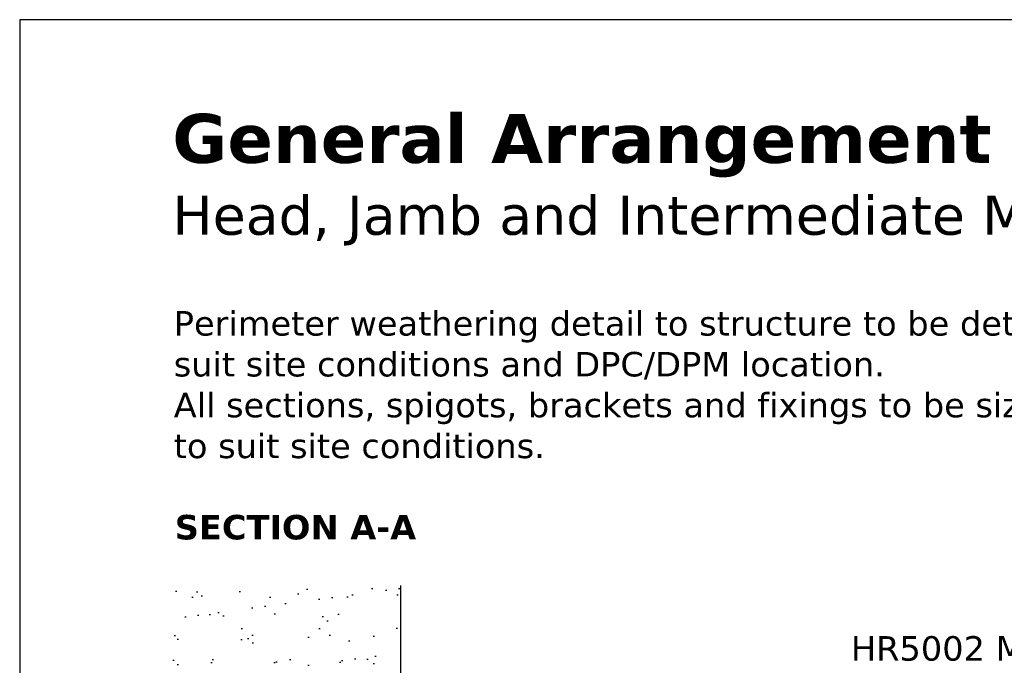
# Model space of a CAD drawing. Header units: millimetres. Extents: x 186 to 3172, y 505 to 3362.
# Tile 10 of 15: x 2752 to 2953, y 3230 to 3362. Entities that reach past the tile are written whole.
import ezdxf

# ---------------------------------------------------------------- set-up
doc = ezdxf.new("R2010")
doc.units = ezdxf.units.MM
doc.layers.add('BORDER', color=7, linetype='Continuous', plot=False)
doc.layers.add('Sheet', color=7, linetype='Continuous')
doc.layers.add('TEXT', color=7, linetype='Continuous')
doc.styles.get("Standard").update_dxf_attribs({"font": 'verdana.ttf'})

msp = doc.modelspace()

# ---------------------------------------------------------------- hatches: boundary and pattern name
h = msp.add_hatch()
h.set_pattern_fill('AR-SAND', color=256, scale=0.2, style=0)
h.set_pattern_definition([(37.5, (254.395, 0), (-0.320006, 9.788265), [0, -7.7216, 0, -8.636, 0, -8.255]), (7.5, (254.395, 0), (8.990466, 14.3365), [0, -4.1656, 0, -6.9596, 0, -2.667]), (327.5, (248.147, 0), (15.819847, 0.028744), [0, -2.54, 0, -9.144, 0, -11.938]), (317.5, (248.147, 0), (15.27113, 4.458586), [0, -1.27, 0, -5.9944, 0, -6.858])])
h.paths.add_polyline_path([(2826.982, 3188.039), (2795.281, 3188.039), (2795.281, 3230.101), (2826.982, 3230.101)])
h.paths.add_polyline_path([(2829.648, 3246.428), (2782.171, 3246.428), (2782.171, 3016.725), (2829.648, 3016.752)])
h.paths.add_polyline_path([(2793.36, 3107.941), (2793.36, 3134.166), (2823.684, 3134.166), (2823.684, 3107.941)])

# ---------------------------------------------------------------- linework, layer by layer
at = {"linetype": 'Continuous', "ltscale": 10}
msp.add_line((2829.648, 3016.752), (2829.648, 3246.428), dxfattribs=at)
at = {"layer": 'BORDER'}
for p, q in [((2751.781, 3361.876), (2751.781, 2767.876)), ((3171.781, 3361.876), (2751.781, 3361.876))]:
    msp.add_line(p, q, dxfattribs=at)

# ---------------------------------------------------------------- texts
at = {"insert": (2921.548, 3236.087), "char_height": 5, "width": 51.89085, "attachment_point": 1}
msp.add_mtext('HR5002 Mullion', dxfattribs=at)
at = {"layer": 'Sheet', "insert": (2782.942, 3342.666), "char_height": 10, "width": 253.84221, "attachment_point": 1}
msp.add_mtext('{\\fVerdana|b1|i0|c0|p34;General Arrangement\\P\\fVerdana|b0|i0|c0|p34;\\H0.8x;Head, Jamb and Intermediate Mullion Details}', dxfattribs=at)
at = {"layer": 'TEXT', "char_height": 5, "attachment_point": 1}
for s, insert, width in [('Perimeter weathering detail to structure to be determined by the fabricator to suit site conditions and DPC/DPM location.\\PAll sections, spigots, brackets and fixings to be sized by a structural engineer to suit site conditions.', (2783.247, 3302.418), 268.29111), ('{\\fVerdana|b1|i0|c0|p34;SECTION A-A}', (2783.454, 3260.825), 54.58455)]:
    msp.add_mtext(s, dxfattribs=dict(at, insert=insert, width=width))

doc.saveas('drawing.dxf')
